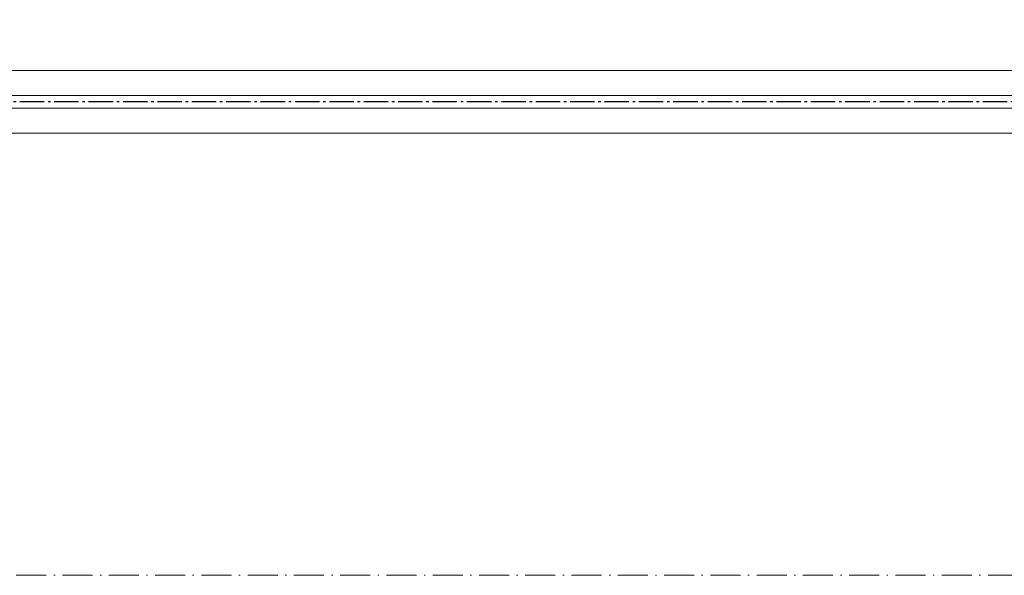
# Model space of a CAD drawing. Header units: inches. Extents: x -96941 to 10978768, y -673 to 1070890.
# Tile 107 of 256: x 58754 to 59148, y 3380 to 3603. Entities that reach past the tile are written whole.
import ezdxf

# ---------------------------------------------------------------- set-up
doc = ezdxf.new("R2010")
doc.units = ezdxf.units.IN
doc.linetypes.add('ACAD_ISO10W100', pattern=[18.5, 12, -3, 0.5, -3])
doc.linetypes.add('AM_DIN_G_W050', pattern=[13.75, 9.75, -1.5, 1, -1.5])
for name, color, linetype, lineweight in [('!_A_01_TENKÁ', 8, 'Continuous', 13), ('!_A_04_BODKOČIARKOVANÁ', 30, 'ACAD_ISO10W100', 13), ('AM_7', 4, 'AM_DIN_G_W050', 25)]:
    doc.layers.add(name, color=color, linetype=linetype, lineweight=lineweight)

msp = doc.modelspace()

# ---------------------------------------------------------------- linework, layer by layer
at = {"layer": '!_A_01_TENKÁ', "color": 14, "true_color": 0xa30000}
for p, q in [((59671.407, 3582.246), (55814.477, 3582.246)), ((55814.477, 3572.246), (59671.407, 3572.246)), ((59671.407, 3567.246), (55814.477, 3567.246)), ((55814.477, 3557.246), (59671.407, 3557.246))]:
    msp.add_line(p, q, dxfattribs=at)
at = {"layer": '!_A_04_BODKOČIARKOVANÁ', "color": 14, "true_color": 0xa30000}
msp.add_lwpolyline([(72195.735, 5943.404), (72195.735, 3380.404), (55642.735, 3380.404)], dxfattribs=at)
at = {"layer": 'AM_7', "color": 14, "true_color": 0xa30000}
msp.add_line((59671.407, 3569.746), (55790.777, 3569.746), dxfattribs=at)

doc.saveas('drawing.dxf')
